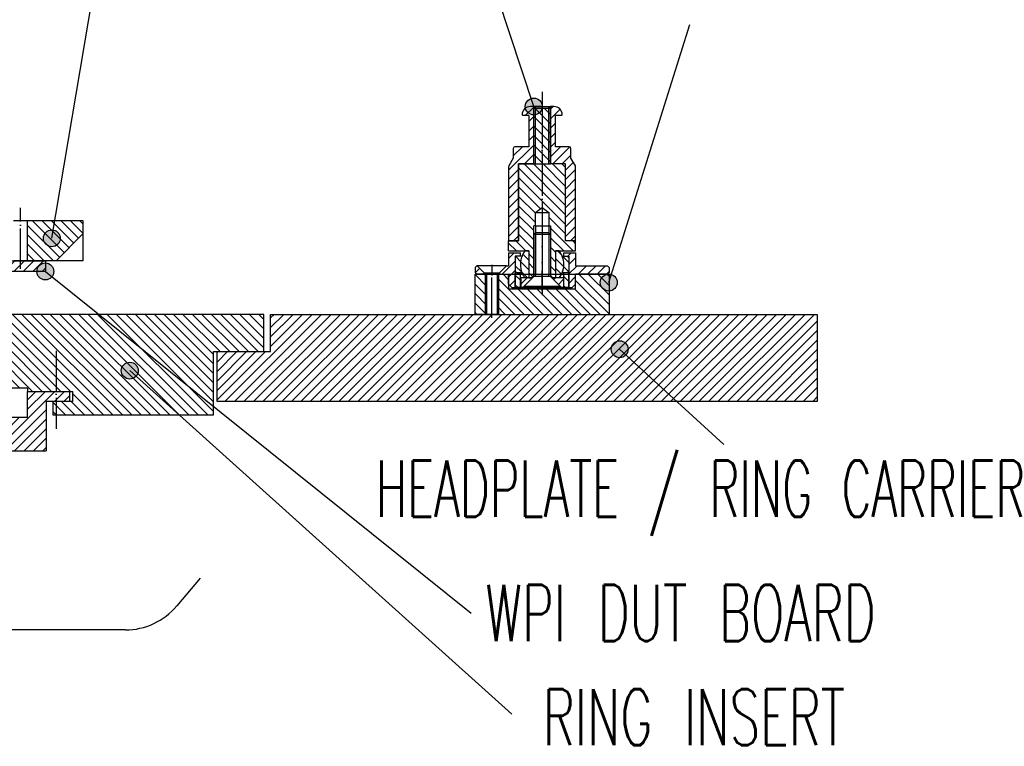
# Model space of a CAD drawing. Extents: x -1765 to 4890, y -3481 to 1222.
# Tile 30 of 98: x 1117 to 1411, y -2599 to -2382. Entities that reach past the tile are written whole.
import ezdxf

# ---------------------------------------------------------------- set-up
doc = ezdxf.new("R2010")
doc.units = 0
doc.linetypes.add('DASHED', pattern=[15, 7, -8])
doc.linetypes.add('DOT_CENTER', pattern=[14, 12, -1, 0, -1])
doc.layers.add('1', color=7, linetype='CONTINUOUS')
doc.styles.add('CONVERTER_1', font='txt.shx', dxfattribs={"width": 0.63})
doc.dimstyles.get("Standard").update_dxf_attribs({"dimtxt": 0.18, "dimasz": 0.18, "dimexe": 0.18, "dimexo": 0.0625, "dimgap": 0.09, "dimtad": 0, "dimtih": 1, "dimtoh": 1, "dimdec": 4, "dimzin": 0, "dimtxsty": 'STANDARD', "dimcen": 0.09, "dimazin": 3, "dimtfac": 1, "dimtdec": 4, "dimtofl": 0, "dimtmove": 0, "dimatfit": 3, "dimtolj": 1, "dimtzin": 0})
pattern_1 = [(135, (0, 0), (-1.4142136, -1.4142136), [])]
pattern_2 = [(45, (0, 0), (-1.4142136, 1.4142136), [])]
pattern_3 = [(-45, (0, 0), (1.4142136, 1.4142136), [])]
pattern_4 = [(315, (2e-11, -981.8801), (1.4142136, 1.4142136), [])]
pattern_5 = [(45, (2e-11, -1113.895), (-1.4142136, 1.4142136), [])]
pattern_6 = [(135, (2e-11, -1113.895), (-1.4142136, -1.4142136), [])]
pattern_7 = [(135, (2e-11, -1113.895), (-1.4142136, -1.4142136), [])]
pattern_8 = [(45, (2e-11, -1113.895), (-1.4142136, 1.4142136), [])]
pattern_9 = [(45, (2e-11, 369.065), (-1.4142136, 1.4142136), [])]

# ---------------------------------------------------------------- blocks, each defined once
blk = doc.blocks.new('DUTBD__91', base_point=(1039.04, -3293.92))
at = {"layer": '1', "linetype": 'CONTINUOUS'}
h = blk.add_hatch(dxfattribs=at)
h.set_pattern_fill('USER', color=3, scale=2, angle=45, pattern_type=0)
h.set_pattern_definition(pattern_2)
h.paths.add_polyline_path([(925, -2453.75), (925, -2456.95), (835.22, -2456.95), (835.22, -2453.75)])
h = blk.add_hatch(dxfattribs=at)
h.set_pattern_fill('USER', color=3, scale=2, angle=45, pattern_type=0)
h.set_pattern_definition(pattern_2)
h.paths.add_polyline_path([(1038.3, -2453.75), (1035, -2453.75), (1035, -2456.95), (1038.3, -2456.95)])
h = blk.add_hatch(dxfattribs=at)
h.set_pattern_fill('USER', color=3, scale=2, angle=45, pattern_type=0)
h.set_pattern_definition(pattern_2)
h.paths.add_polyline_path([(1052, -2453.75), (1043.7, -2453.75), (1043.7, -2456.95), (1051.98, -2456.95)])
h = blk.add_hatch(dxfattribs=at)
h.set_pattern_fill('USER', color=3, scale=2, angle=45, pattern_type=0)
h.set_pattern_definition(pattern_2)
h.paths.add_polyline_path([(1124.78, -2453.75), (1124.78, -2456.95), (1055.03, -2456.95), (1055, -2453.75)])
at = {"layer": '1', "color": 3, "linetype": 'DOT_CENTER'}
blk.add_line((1041, -2452.36), (1041, -2458.03), dxfattribs=at)
at = {"layer": '1', "color": 3, "linetype": 'CONTINUOUS'}
for p, q in [((835.22, -2453.75), (925, -2453.75)), ((835.22, -2456.95), (835.22, -2453.75)), ((925, -2453.75), (1035, -2453.75)), ((925, -2456.95), (925, -2453.75)), ((1035, -2453.75), (1038.3, -2453.75)), ((1035, -2453.75), (1035, -2456.95)), ((1038.3, -2456.95), (1038.3, -2453.75)), ((1038.3, -2453.75), (1043.7, -2453.75)), ((1043.7, -2453.75), (1043.7, -2456.95)), ((1043.7, -2453.75), (1052, -2453.75)), ((1051.98, -2456.95), (1052, -2453.75)), ((1052, -2453.75), (1055, -2453.75)), ((1055, -2453.75), (1124.78, -2453.75)), ((1055.03, -2456.95), (1055, -2453.75)), ((1124.78, -2453.75), (1124.78, -2456.95)), ((925, -2456.95), (835.22, -2456.95)), ((1035, -2456.95), (925, -2456.95)), ((1038.3, -2456.95), (1035, -2456.95)), ((1043.7, -2456.95), (1038.3, -2456.95)), ((1051.98, -2456.95), (1043.7, -2456.95)), ((1055.03, -2456.95), (1051.98, -2456.95)), ((1124.78, -2456.95), (1055.03, -2456.95))]:
    blk.add_line(p, q, dxfattribs=at)
blk = doc.blocks.new('SV_DUT_BO_STIFFENER__94', base_point=(1183.82, -3290.72))
at = {"layer": '1', "linetype": 'CONTINUOUS'}
h = blk.add_hatch(dxfattribs=at)
h.set_pattern_fill('USER', color=1, scale=2, angle=135, pattern_type=0)
h.set_pattern_definition(pattern_1)
h.paths.add_polyline_path([(1119.5, -2441.75), (1128, -2441.75), (1136, -2441.75), (1136, -2445.75), (1128, -2453.75), (1119.5, -2453.75)])
at = {"layer": '1', "color": 1, "linetype": 'DOT_CENTER'}
blk.add_line((1117.4, -2456.18), (1117.4, -2437.98), dxfattribs=at)
at = {"layer": '1', "color": 1, "linetype": 'CONTINUOUS'}
for p, q in [((1115.3, -2441.75), (1119.5, -2441.75)), ((1119.5, -2441.75), (1128, -2441.75)), ((1119.5, -2453.75), (1119.5, -2441.75)), ((1128, -2441.75), (1136, -2441.75)), ((1136, -2441.75), (1136, -2445.75)), ((1136, -2445.75), (1128, -2453.75)), ((1136, -2445.75), (1136, -2453.75)), ((1119.5, -2453.75), (1115.3, -2453.75)), ((1128, -2453.75), (1119.5, -2453.75)), ((1136, -2453.75), (1128, -2453.75))]:
    blk.add_line(p, q, dxfattribs=at)
at = {"layer": '1'}
blk.add_blockref('DUTBD__91', (1039.04, -3293.92), dxfattribs=at)
blk = doc.blocks.new('SIDE_VIEW__95', base_point=(960.55, -3345.86))
at = {"layer": '1'}
blk.add_blockref('SV_DUT_BO_STIFFENER__94', (1183.82, -3290.72), dxfattribs=at)
blk = doc.blocks.new('GUIDE_CP__105', base_point=(1265.5, -2414.51))
at = {"layer": '1', "linetype": 'CONTINUOUS'}
h = blk.add_hatch(dxfattribs=at)
h.set_pattern_fill('USER', color=5, scale=2, angle=315, pattern_type=0)
h.set_pattern_definition(pattern_4)
h.paths.add_polyline_path([(1275.5, -2408.35), (1275.5, -2424.85), (1270.5, -2424.85), (1270.5, -2408.35)])
h = blk.add_hatch(dxfattribs=at)
h.set_pattern_fill('USER', color=5, scale=2, angle=315, pattern_type=0)
h.set_pattern_definition(pattern_4)
h.paths.add_polyline_path([(1280, -2424.85), (1280, -2447.85), (1283, -2447.85), (1283, -2450.85), (1277, -2450.85), (1277, -2458.85), (1276.2, -2458.85), (1275.5, -2458.16), (1275.5, -2443.95), (1275.5, -2443.37), (1275, -2443.37), (1275, -2443.35), (1275, -2439.35), (1273, -2437.91), (1271, -2439.35), (1271, -2443.35), (1270.5, -2443.35), (1270.5, -2458.16), (1269.8, -2458.85), (1269, -2458.85), (1269, -2450.85), (1263, -2450.85), (1263, -2447.85), (1266, -2447.85), (1266, -2424.85), (1270.5, -2424.85), (1275.5, -2424.85)])
at = {"layer": '1', "color": 5, "linetype": 'CONTINUOUS'}
for p, q in [((1271, -2407.85), (1270.5, -2408.35)), ((1275.5, -2408.35), (1270.5, -2408.35)), ((1270.5, -2424.85), (1270.5, -2408.35)), ((1271, -2424.85), (1271, -2407.85)), ((1275, -2407.85), (1271, -2407.85)), ((1275, -2424.85), (1275, -2407.85)), ((1275, -2407.85), (1275.5, -2408.35)), ((1275.5, -2424.85), (1275.5, -2408.35)), ((1266, -2447.85), (1266, -2424.85)), ((1266, -2424.85), (1270.5, -2424.85)), ((1270.5, -2424.85), (1275.5, -2424.85)), ((1280, -2424.85), (1275.5, -2424.85)), ((1280, -2447.85), (1280, -2424.85)), ((1271, -2439.35), (1273, -2437.91)), ((1273, -2437.91), (1275, -2439.35)), ((1271, -2439.35), (1275, -2439.35)), ((1271, -2443.35), (1271, -2439.35)), ((1275, -2439.35), (1275, -2443.35)), ((1271, -2443.35), (1270.5, -2443.35)), ((1270.5, -2458.16), (1270.5, -2443.35)), ((1271, -2443.35), (1275, -2443.35)), ((1271, -2443.35), (1271, -2445.46)), ((1275, -2443.35), (1275, -2443.37)), ((1275, -2443.37), (1275.5, -2443.37)), ((1275, -2443.37), (1275, -2445.46)), ((1275.5, -2443.37), (1275.5, -2443.95)), ((1275.5, -2443.95), (1275.5, -2458.16)), ((1263, -2447.85), (1266, -2447.85)), ((1263, -2450.85), (1263, -2447.85)), ((1283, -2447.85), (1280, -2447.85)), ((1283, -2450.85), (1283, -2447.85)), ((1263, -2450.85), (1269, -2450.85)), ((1269, -2450.85), (1269, -2458.85)), ((1277, -2450.85), (1277, -2458.85)), ((1277, -2450.85), (1283, -2450.85)), ((1269.8, -2458.85), (1270.5, -2458.16)), ((1276.2, -2458.85), (1275.5, -2458.16)), ((1269, -2458.85), (1269.8, -2458.85)), ((1277, -2458.85), (1276.2, -2458.85))]:
    blk.add_line(p, q, dxfattribs=at)
at = {"layer": '1', "color": 5, "linetype": 'DOT_CENTER'}
blk.add_line((1273, -2408.26), (1273, -2460.53), dxfattribs=at)
blk = doc.blocks.new('SCREW_CP__106', base_point=(1267, -2441.76))
at = {"layer": '1', "color": 7, "linetype": 'DOT_CENTER'}
blk.add_line((1273, -2441.26), (1273, -2464.06), dxfattribs=at)
at = {"layer": '1', "color": 7, "linetype": 'CONTINUOUS'}
for p, q in [((1270.5, -2445.96), (1271, -2445.46)), ((1270.5, -2445.96), (1270.5, -2457.66)), ((1275.5, -2445.96), (1270.5, -2445.96)), ((1275, -2445.46), (1271, -2445.46)), ((1271, -2445.46), (1271, -2445.96)), ((1271, -2445.96), (1271, -2457.66)), ((1275.5, -2445.96), (1275, -2445.46)), ((1275, -2445.46), (1275, -2445.96)), ((1275, -2445.96), (1275, -2457.66)), ((1275.5, -2445.96), (1275.5, -2457.66)), ((1267.5, -2461.46), (1270.5, -2458.46)), ((1270.5, -2458.46), (1270.5, -2457.66)), ((1271, -2458.46), (1270.5, -2458.46)), ((1271, -2458.46), (1271, -2457.66)), ((1275, -2458.46), (1271, -2458.46)), ((1275, -2458.46), (1275, -2457.66)), ((1275.5, -2458.46), (1275, -2458.46)), ((1275.5, -2457.66), (1275.5, -2458.46)), ((1278.5, -2461.46), (1275.5, -2458.46)), ((1278.5, -2461.46), (1267.5, -2461.46))]:
    blk.add_line(p, q, dxfattribs=at)
blk = doc.blocks.new('WASHER_CP__107', base_point=(1272.21, -2430.42))
at = {"layer": '1', "linetype": 'CONTINUOUS'}
h = blk.add_hatch(dxfattribs=at)
h.set_pattern_fill('USER', color=3, scale=2, angle=45, pattern_type=0)
h.set_pattern_definition(pattern_5)
h.paths.add_polyline_path([(1269.8, -2459.16), (1269.8, -2458.85), (1266.6, -2458.85), (1266.6, -2461.65), (1267.3, -2461.65)])
h = blk.add_hatch(dxfattribs=at)
h.set_pattern_fill('USER', color=3, scale=2, angle=45, pattern_type=0)
h.set_pattern_definition(pattern_5)
h.paths.add_polyline_path([(1279.4, -2458.85), (1276.2, -2458.85), (1276.2, -2459.16), (1278.7, -2461.65), (1279.4, -2461.65)])
at = {"layer": '1', "color": 1, "linetype": 'DOT_CENTER'}
blk.add_line((1273, -2458.31), (1273, -2463.35), dxfattribs=at)
at = {"layer": '1', "color": 3, "linetype": 'CONTINUOUS'}
for p, q in [((1269.8, -2458.85), (1266.6, -2458.85)), ((1266.6, -2458.85), (1266.6, -2461.65)), ((1266.6, -2461.65), (1267.3, -2461.65)), ((1269.8, -2459.16), (1267.3, -2461.65)), ((1267.3, -2461.65), (1278.7, -2461.65)), ((1269.9, -2458.85), (1269.8, -2458.85)), ((1269.8, -2458.85), (1269.8, -2459.16)), ((1276.2, -2458.85), (1276, -2458.85)), ((1279.4, -2458.85), (1276.2, -2458.85)), ((1276.2, -2458.85), (1276.2, -2459.16)), ((1278.7, -2461.65), (1276.2, -2459.16)), ((1278.7, -2461.65), (1279.4, -2461.65)), ((1279.4, -2458.85), (1279.4, -2461.65))]:
    blk.add_line(p, q, dxfattribs=at)
blk = doc.blocks.new('SLEEVE_CP__108', base_point=(1272.02, -2410.4))
at = {"layer": '1', "linetype": 'CONTINUOUS'}
h = blk.add_hatch(dxfattribs=at)
h.set_pattern_fill('USER', color=4, scale=2, angle=135, pattern_type=0)
h.set_pattern_definition(pattern_6)
h.paths.add_polyline_path([(1266.5, -2461.75), (1266.5, -2457.35), (1265, -2457.35), (1265, -2461.75)])
h = blk.add_hatch(dxfattribs=at)
h.set_pattern_fill('USER', color=4, scale=2, angle=135, pattern_type=0)
h.set_pattern_definition(pattern_6)
h.paths.add_polyline_path([(1281, -2461.75), (1281, -2457.35), (1279.5, -2457.35), (1279.5, -2461.75)])
at = {"layer": '1', "color": 4, "linetype": 'CONTINUOUS'}
for p, q in [((1265, -2461.75), (1265, -2457.35)), ((1266.5, -2457.35), (1265, -2457.35)), ((1267, -2457.35), (1266.5, -2457.35)), ((1279.5, -2457.35), (1279, -2457.35)), ((1281, -2457.35), (1279.5, -2457.35)), ((1281, -2461.75), (1281, -2457.35)), ((1266.5, -2461.75), (1265, -2461.75)), ((1279.5, -2461.75), (1266.5, -2461.75)), ((1281, -2461.75), (1279.5, -2461.75))]:
    blk.add_line(p, q, dxfattribs=at)
at = {"layer": '1', "color": 4, "linetype": 'DASHED'}
for p, q in [((1266.5, -2461.75), (1266.5, -2457.35)), ((1279.5, -2461.75), (1279.5, -2457.35))]:
    blk.add_line(p, q, dxfattribs=at)
at = {"layer": '1', "color": 1, "linetype": 'DOT_CENTER'}
blk.add_line((1273, -2462.7), (1273, -2456.79), dxfattribs=at)
blk = doc.blocks.new('BALLHEAD_CP__109', base_point=(1265, -2450.15))
at = {"layer": '1', "linetype": 'CONTINUOUS'}
h = blk.add_hatch(dxfattribs=at)
h.set_pattern_fill('USER', color=1, scale=2, angle=135, pattern_type=0)
h.set_pattern_definition(pattern_7)
edge = h.paths.add_edge_path()
edge.add_arc((1273, -2454.85), 6.5, 517.3801, 202.6199, ccw=False)
edge.add_line((1267, -2452.35), (1265.5, -2452.35))
edge.add_line((1265.5, -2452.35), (1265, -2452.85))
edge.add_line((1265, -2452.85), (1265, -2456.85))
edge.add_line((1265, -2456.85), (1265.5, -2457.35))
edge.add_line((1265.5, -2457.35), (1267, -2457.35))
h = blk.add_hatch(dxfattribs=at)
h.set_pattern_fill('USER', color=1, scale=2, angle=135, pattern_type=0)
h.set_pattern_definition(pattern_7)
edge = h.paths.add_edge_path()
edge.add_line((1269, -2458.85), (1269, -2450.85))
edge.add_line((1269, -2450.85), (1267.88, -2450.85))
edge.add_arc((1273, -2454.85), 6.5, 142.0201, 157.3801)
edge.add_arc((1273, -2454.85), 6.5, 157.3801, -157.3801)
edge.add_arc((1273, -2454.85), 6.5, -157.3801, -142.0201)
edge.add_line((1267.88, -2458.85), (1269, -2458.85))
h = blk.add_hatch(dxfattribs=at)
h.set_pattern_fill('USER', color=1, scale=2, angle=135, pattern_type=0)
h.set_pattern_definition(pattern_7)
edge = h.paths.add_edge_path()
edge.add_arc((1273, -2454.85), 6.5, -37.9799, -22.6199)
edge.add_arc((1273, -2454.85), 6.5, -22.6199, 22.6199)
edge.add_arc((1273, -2454.85), 6.5, 22.6199, 37.9799)
edge.add_line((1278.12, -2450.85), (1277, -2450.85))
edge.add_line((1277, -2450.85), (1277, -2458.85))
edge.add_line((1277, -2458.85), (1278.12, -2458.85))
h = blk.add_hatch(dxfattribs=at)
h.set_pattern_fill('USER', color=1, scale=2, angle=135, pattern_type=0)
h.set_pattern_definition(pattern_7)
edge = h.paths.add_edge_path()
edge.add_line((1280.5, -2457.35), (1281, -2456.85))
edge.add_line((1281, -2456.85), (1281, -2452.85))
edge.add_line((1281, -2452.85), (1280.5, -2452.35))
edge.add_line((1280.5, -2452.35), (1279, -2452.35))
edge.add_arc((1273, -2454.85), 6.5, 337.3801, 382.6199, ccw=False)
edge.add_line((1279, -2457.35), (1280.5, -2457.35))
at = {"layer": '1', "color": 1, "linetype": 'CONTINUOUS'}
for p, q in [((1265.5, -2452.35), (1265, -2452.85)), ((1265, -2452.85), (1265, -2456.85)), ((1267, -2452.35), (1265.5, -2452.35)), ((1269, -2450.85), (1267.88, -2450.85)), ((1269, -2450.85), (1269, -2458.85)), ((1277, -2450.85), (1277, -2458.85)), ((1278.12, -2450.85), (1277, -2450.85)), ((1279, -2452.35), (1280.5, -2452.35)), ((1280.5, -2452.35), (1281, -2452.85)), ((1281, -2452.85), (1281, -2456.85)), ((1265, -2456.85), (1265.5, -2457.35)), ((1265.5, -2457.35), (1267, -2457.35)), ((1280.5, -2457.35), (1279, -2457.35)), ((1281, -2456.85), (1280.5, -2457.35)), ((1269, -2458.85), (1267.88, -2458.85)), ((1278.12, -2458.85), (1277, -2458.85))]:
    blk.add_line(p, q, dxfattribs=at)
at = {"layer": '1', "color": 1, "linetype": 'DOT_CENTER'}
blk.add_line((1273, -2450.15), (1273, -2459.96), dxfattribs=at)
at = {"layer": '1', "color": 1, "linetype": 'CONTINUOUS'}
for start, end in [(157.3801, -157.3801), (142.0201, 157.3801), (22.6199, 37.9799), (-22.6199, 22.6199), (-157.3801, -142.0201), (-37.9799, -22.6199)]:
    blk.add_arc((1273, -2454.85), 6.5, start, end, dxfattribs=at)
blk = doc.blocks.new('FLANGE_CP__110', base_point=(1260.35, -2399.28))
at = {"layer": '1', "linetype": 'CONTINUOUS'}
h = blk.add_hatch(dxfattribs=at)
h.set_pattern_fill('USER', color=6, scale=2, angle=45, pattern_type=0)
h.set_pattern_definition(pattern_8)
h.paths.add_polyline_path([(1265, -2452.35), (1265, -2461.75), (1264, -2461.75), (1263, -2460.75), (1263, -2457.75), (1260.25, -2457.75), (1260.25, -2457.35), (1262.35, -2455.25), (1263, -2455.25), (1263, -2451.35), (1266.5, -2451.35), (1266.5, -2452.35)])
h = blk.add_hatch(dxfattribs=at)
h.set_pattern_fill('USER', color=6, scale=2, angle=45, pattern_type=0)
h.set_pattern_definition(pattern_8)
h.paths.add_polyline_path([(1293, -2455.75), (1293, -2457.25), (1292.5, -2457.75), (1283, -2457.75), (1283, -2460.75), (1282, -2461.75), (1281, -2461.75), (1281, -2452.35), (1279.5, -2452.35), (1279.5, -2451.35), (1283, -2451.35), (1283, -2455.25), (1292.5, -2455.25)])
h = blk.add_hatch(dxfattribs=at)
h.set_pattern_fill('USER', color=6, scale=2, angle=45, pattern_type=0)
h.set_pattern_definition(pattern_8)
h.paths.add_polyline_path([(1253.65, -2455.25), (1255.75, -2457.35), (1255.75, -2457.75), (1253.5, -2457.75), (1253, -2457.25), (1253, -2455.75), (1253.5, -2455.25)])
at = {"layer": '1', "color": 6, "linetype": 'DOT_CENTER'}
for p, q in [((1273, -2449.32), (1273, -2463.56)), ((1253, -2455.75), (1253.5, -2455.25)), ((1258, -2455.01), (1258, -2458.15))]:
    blk.add_line(p, q, dxfattribs=at)
at = {"layer": '1', "color": 6, "linetype": 'CONTINUOUS'}
for p, q in [((1263, -2451.35), (1266.5, -2451.35)), ((1263, -2451.35), (1263, -2455.25)), ((1265, -2452.35), (1265, -2461.75)), ((1266.5, -2452.35), (1265, -2452.35)), ((1266.5, -2452.35), (1266.5, -2451.35)), ((1279.5, -2452.35), (1279.5, -2451.35)), ((1279.5, -2451.35), (1283, -2451.35)), ((1279.5, -2452.35), (1281, -2452.35)), ((1281, -2452.35), (1281, -2461.75)), ((1283, -2451.35), (1283, -2455.25)), ((1253, -2455.75), (1253, -2457.25)), ((1253.65, -2455.25), (1253.5, -2455.25)), ((1262.35, -2455.25), (1253.65, -2455.25)), ((1255.75, -2457.35), (1253.65, -2455.25)), ((1262.35, -2455.25), (1260.25, -2457.35)), ((1262.35, -2455.25), (1263, -2455.25)), ((1283, -2455.25), (1292.5, -2455.25)), ((1293, -2455.75), (1292.5, -2455.25)), ((1293, -2455.75), (1293, -2457.25)), ((1253, -2457.25), (1253.5, -2457.75)), ((1253.5, -2457.75), (1255.75, -2457.75)), ((1255.75, -2457.35), (1260.25, -2457.35)), ((1255.75, -2457.75), (1255.75, -2457.35)), ((1255.75, -2457.75), (1260.25, -2457.75)), ((1260.25, -2457.35), (1260.25, -2457.75)), ((1260.25, -2457.75), (1263, -2457.75)), ((1263, -2460.75), (1263, -2457.75)), ((1292.5, -2457.75), (1283, -2457.75)), ((1283, -2460.75), (1283, -2457.75)), ((1293, -2457.25), (1292.5, -2457.75)), ((1263, -2460.75), (1264, -2461.75)), ((1283, -2460.75), (1282, -2461.75)), ((1264, -2461.75), (1265, -2461.75)), ((1265, -2461.75), (1281, -2461.75)), ((1281, -2461.75), (1282, -2461.75))]:
    blk.add_line(p, q, dxfattribs=at)
blk = doc.blocks.new('CATCHPIN__111', base_point=(1259.01, -2364.59))
at = {"layer": '1', "linetype": 'CONTINUOUS'}
h = blk.add_hatch(dxfattribs=at)
h.set_pattern_fill('USER', color=1, scale=2, angle=45, pattern_type=0)
h.set_pattern_definition(pattern_9)
edge = h.paths.add_edge_path()
edge.add_line((1264.9, -2419.75), (1269, -2419.75))
edge.add_line((1269, -2419.75), (1269, -2410.45))
edge.add_line((1269, -2410.45), (1267.2, -2410.45))
edge.add_line((1267.2, -2410.45), (1267, -2410.25))
edge.add_arc((1269.5, -2410.25), 2.5, 450, 540, ccw=False)
edge.add_line((1269.5, -2407.75), (1270.5, -2407.75))
edge.add_line((1270.5, -2407.75), (1270.5, -2424.85))
edge.add_line((1270.5, -2424.85), (1266, -2424.85))
edge.add_line((1266, -2424.85), (1266, -2425.65))
edge.add_line((1266, -2425.65), (1266, -2447.85))
edge.add_line((1266, -2447.85), (1263, -2447.85))
edge.add_line((1263, -2447.85), (1263, -2425.69))
edge.add_arc((1263.5, -2425.69), 0.5, 510, 540, ccw=False)
edge.add_line((1263.07, -2425.44), (1264.4, -2423.13))
edge.add_line((1264.4, -2423.13), (1264.4, -2420.25))
edge.add_arc((1264.9, -2420.25), 0.5, 450, 540, ccw=False)
h = blk.add_hatch(dxfattribs=at)
h.set_pattern_fill('USER', color=1, scale=2, angle=45, pattern_type=0)
h.set_pattern_definition(pattern_9)
edge = h.paths.add_edge_path()
edge.add_line((1281.1, -2419.75), (1277, -2419.75))
edge.add_line((1277, -2419.75), (1277, -2410.45))
edge.add_line((1277, -2410.45), (1278.8, -2410.45))
edge.add_line((1278.8, -2410.45), (1279, -2410.25))
edge.add_arc((1276.5, -2410.25), 2.5, 0, 90)
edge.add_line((1276.5, -2407.75), (1275.5, -2407.75))
edge.add_line((1275.5, -2407.75), (1275.5, -2424.85))
edge.add_line((1275.5, -2424.85), (1280, -2424.85))
edge.add_line((1280, -2424.85), (1280, -2425.65))
edge.add_line((1280, -2425.65), (1280, -2447.85))
edge.add_line((1280, -2447.85), (1283, -2447.85))
edge.add_line((1283, -2447.85), (1283, -2425.69))
edge.add_arc((1282.5, -2425.69), 0.5, 0, 30)
edge.add_line((1282.93, -2425.44), (1281.6, -2423.13))
edge.add_line((1281.6, -2423.13), (1281.6, -2420.25))
edge.add_arc((1281.1, -2420.25), 0.5, 0, 90)
at = {"layer": '1', "color": 7, "linetype": 'DOT_CENTER'}
for p, q in [((1273, -2403.35), (1273, -2407.75)), ((1273, -2407.75), (1273, -2424.28)), ((1273, -2436.3), (1273, -2447.32))]:
    blk.add_line(p, q, dxfattribs=at)
at = {"layer": '1', "color": 7, "linetype": 'CONTINUOUS'}
for p, q in [((1270.5, -2407.75), (1269.5, -2407.75)), ((1270.5, -2424.85), (1270.5, -2407.75)), ((1273, -2407.75), (1270.5, -2407.75)), ((1273, -2407.75), (1275.5, -2407.75)), ((1276.5, -2407.75), (1275.5, -2407.75)), ((1275.5, -2407.75), (1275.5, -2424.85)), ((1267.2, -2410.45), (1267, -2410.25)), ((1269, -2410.45), (1267.2, -2410.45)), ((1269, -2410.45), (1269, -2419.75)), ((1278.8, -2410.45), (1277, -2410.45)), ((1277, -2419.75), (1277, -2410.45)), ((1279, -2410.25), (1278.8, -2410.45)), ((1264.4, -2420.25), (1264.4, -2423.13)), ((1269, -2419.75), (1264.9, -2419.75)), ((1269, -2419.75), (1269, -2419.75)), ((1269, -2419.75), (1269, -2419.75)), ((1269, -2419.75), (1269, -2419.75)), ((1269, -2419.75), (1269, -2419.75)), ((1281.1, -2419.75), (1277, -2419.75)), ((1277, -2419.75), (1277, -2419.75)), ((1277, -2419.75), (1277, -2419.75)), ((1277, -2419.75), (1277, -2419.75)), ((1277, -2419.75), (1277, -2419.75)), ((1281.6, -2423.13), (1281.6, -2420.25)), ((1264.4, -2423.13), (1263.07, -2425.44)), ((1282.93, -2425.44), (1281.6, -2423.13)), ((1263, -2425.69), (1263, -2447.85)), ((1270.5, -2424.85), (1266, -2424.85)), ((1266, -2424.85), (1266, -2425.65)), ((1266, -2425.65), (1266, -2447.85)), ((1280, -2424.85), (1275.5, -2424.85)), ((1280, -2425.65), (1280, -2424.85)), ((1280, -2447.85), (1280, -2425.65)), ((1283, -2447.85), (1283, -2425.69)), ((1266, -2447.85), (1263, -2447.85)), ((1283, -2447.85), (1280, -2447.85))]:
    blk.add_line(p, q, dxfattribs=at)
for centre, radius, start, end in [((1269.5, -2410.25), 2.5, 90, 180), ((1276.5, -2410.25), 2.5, 0, 90), ((1264.9, -2420.25), 0.5, 90, 180), ((1281.1, -2420.25), 0.5, 0, 90), ((1263.5, -2425.69), 0.5, 150, 180), ((1282.5, -2425.69), 0.5, 0, 30)]:
    blk.add_arc(centre, radius, start, end, dxfattribs=at)
blk = doc.blocks.new('CATCH_PIN_ASSY__112', base_point=(1245.27, -2400.35))
at = {"layer": '1'}
for name, p in [('CATCHPIN__111', (1259.01, -2364.59)), ('GUIDE_CP__105', (1265.5, -2414.51)), ('SCREW_CP__106', (1267, -2441.76)), ('FLANGE_CP__110', (1260.35, -2399.28)), ('BALLHEAD_CP__109', (1265, -2450.15)), ('SLEEVE_CP__108', (1272.02, -2410.4)), ('WASHER_CP__107', (1272.21, -2430.42))]:
    blk.add_blockref(name, p, dxfattribs=at)
blk = doc.blocks.new('PIN_ASSY3__113', base_point=(593, -2400.6))
at = {"layer": '1', "linetype": 'CONTINUOUS'}
h = blk.add_hatch(dxfattribs=at)
h.set_pattern_fill('USER', color=5, scale=2, angle=-45, pattern_type=0)
h.set_pattern_definition(pattern_3)
h.paths.add_polyline_path([(1253, -2457.75), (1253, -2469.75), (1256.4, -2469.75), (1256.4, -2457.75)])
h = blk.add_hatch(dxfattribs=at)
h.set_pattern_fill('USER', color=5, scale=2, angle=-45, pattern_type=0)
h.set_pattern_definition(pattern_3)
h.paths.add_polyline_path([(1293, -2469.75), (1259.6, -2469.75), (1259.6, -2457.75), (1263, -2457.75), (1263, -2462.15), (1283, -2462.15), (1283, -2457.75), (1293, -2457.75)])
at = {"layer": '1', "color": 5, "linetype": 'CONTINUOUS'}
for p, q in [((1256.4, -2457.75), (1253, -2457.75)), ((1253, -2469.75), (1253, -2457.75)), ((1256, -2457.75), (1256, -2469.75)), ((1256.4, -2457.75), (1259.6, -2457.75)), ((1256.4, -2457.75), (1256.4, -2469.75)), ((1259.6, -2457.75), (1259.6, -2469.75)), ((1259.6, -2457.75), (1263, -2457.75)), ((1260, -2457.75), (1260, -2469.75)), ((1263, -2457.75), (1263, -2462.15)), ((1263, -2457.75), (1283, -2457.75)), ((1283, -2462.15), (1283, -2457.75)), ((1283, -2457.75), (1293, -2457.75)), ((1293, -2457.75), (1293, -2469.75)), ((1263, -2462.15), (1283, -2462.15)), ((1256.4, -2469.75), (1253, -2469.75)), ((1259.6, -2469.75), (1256.4, -2469.75)), ((1259.6, -2469.75), (1293, -2469.75))]:
    blk.add_line(p, q, dxfattribs=at)
at = {"layer": '1', "color": 5, "linetype": 'DOT_CENTER'}
blk.add_line((1258, -2470.8), (1258, -2457.07), dxfattribs=at)
at = {"layer": '1'}
blk.add_blockref('CATCH_PIN_ASSY__112', (1245.27, -2400.35), dxfattribs=at)
blk = doc.blocks.new('HEADPLATE__123', base_point=(1216, -2504.75))
at = {"layer": '1', "linetype": 'CONTINUOUS'}
h = blk.add_hatch(dxfattribs=at)
h.set_pattern_fill('USER', color=1, scale=2, angle=45, pattern_type=0)
h.set_pattern_definition(pattern_2)
h.paths.add_polyline_path([(1355.08, -2469.75), (1192, -2469.75), (1192, -2480.85), (1176, -2480.85), (1176, -2495.75), (1355.08, -2495.75)])
at = {"layer": '1', "color": 1, "linetype": 'CONTINUOUS'}
for p, q in [((1192, -2480.85), (1192, -2469.75)), ((1192, -2469.75), (1355.08, -2469.75)), ((1355.08, -2469.75), (1355.08, -2495.75)), ((1176, -2495.75), (1176, -2480.85)), ((1176, -2480.85), (1192, -2480.85)), ((1355.08, -2495.75), (1176, -2495.75))]:
    blk.add_line(p, q, dxfattribs=at)
at = {"layer": '1'}
blk.add_blockref('PIN_ASSY3__113', (593, -2400.6), dxfattribs=at)
blk = doc.blocks.new('INSERT_RING_TSK__125', base_point=(828, -2518.75))
at = {"layer": '1', "linetype": 'CONTINUOUS'}
h = blk.add_hatch(dxfattribs=at)
h.set_pattern_fill('USER', scale=2, angle=135, pattern_type=0)
h.set_pattern_definition(pattern_1)
h.paths.add_polyline_path([(1190, -2469.75), (1190, -2480.85), (1175, -2480.85), (1175, -2499.75), (1133, -2499.75), (1127, -2499.75), (1127, -2495.75), (1133, -2495.75), (1133, -2492.75), (1119.5, -2492.75), (1119.5, -2491.75), (1107.5, -2491.75), (1107.5, -2473.95), (1113, -2473.95), (1113, -2469.75)])
at = {"layer": '1', "color": 7, "linetype": 'CONTINUOUS'}
for p, q in [((1190, -2469.75), (1113, -2469.75)), ((1190, -2480.85), (1190, -2469.75)), ((1175, -2499.75), (1175, -2480.85)), ((1175, -2480.85), (1190, -2480.85)), ((1119.5, -2491.75), (1107.5, -2491.75)), ((1119.5, -2491.75), (1119.5, -2492.75)), ((1119.5, -2492.75), (1133, -2492.75)), ((1133, -2495.75), (1133, -2492.75)), ((1127, -2495.75), (1127, -2499.75)), ((1133, -2495.75), (1127, -2495.75)), ((1127, -2499.75), (1133, -2499.75)), ((1133, -2499.75), (1175, -2499.75))]:
    blk.add_line(p, q, dxfattribs=at)
blk = doc.blocks.new('PCC_S__132', base_point=(828, -2511.75))
at = {"layer": '1', "linetype": 'CONTINUOUS'}
h = blk.add_hatch(dxfattribs=at)
h.set_pattern_fill('USER', color=3, scale=2, angle=45, pattern_type=0)
h.set_pattern_definition(pattern_2)
h.paths.add_polyline_path([(1112.6, -2500.45), (1119.5, -2500.45), (1119.5, -2492.75), (1132, -2492.75), (1132, -2495.75), (1125, -2495.75), (1125, -2510.45), (1112.6, -2510.45)])
at = {"layer": '1', "color": 3, "linetype": 'DOT_CENTER'}
blk.add_line((1128, -2480.61), (1128, -2503.92), dxfattribs=at)
at = {"layer": '1', "color": 3, "linetype": 'CONTINUOUS'}
for p, q in [((1119.5, -2500.45), (1119.5, -2492.75)), ((1119.5, -2492.75), (1132, -2492.75)), ((1132, -2492.75), (1132, -2495.75)), ((1132, -2495.75), (1125, -2495.75)), ((1125, -2495.75), (1125, -2510.45)), ((1112.6, -2500.45), (1119.5, -2500.45)), ((1112.6, -2510.45), (1125, -2510.45))]:
    blk.add_line(p, q, dxfattribs=at)
blk = doc.blocks.new('TSK_APM90__133', base_point=(720, -2520.16))
at = {"layer": '1'}
for name, p in [('HEADPLATE__123', (1216, -2504.75)), ('INSERT_RING_TSK__125', (828, -2518.75)), ('PCC_S__132', (828, -2511.75))]:
    blk.add_blockref(name, p, dxfattribs=at)
blk = doc.blocks.new('TEXT__134', base_point=(386.93, -2611.06))
at = {"layer": '1'}
h = blk.add_hatch(color=1, dxfattribs=at)
edge = h.paths.add_edge_path()
edge.add_arc((1270.5, -2407.75), 2.52, -180, 180)
h = blk.add_hatch(color=1, dxfattribs=at)
edge = h.paths.add_edge_path()
edge.add_arc((1126.71, -2447.07), 2.52, -180, 180)
h = blk.add_hatch(color=1, dxfattribs=at)
edge = h.paths.add_edge_path()
edge.add_arc((1124.78, -2456.95), 2.52, -180, 180)
h = blk.add_hatch(color=1, dxfattribs=at)
edge = h.paths.add_edge_path()
edge.add_arc((1292.87, -2460.28), 2.52, -180, 180)
h = blk.add_hatch(color=1, dxfattribs=at)
edge = h.paths.add_edge_path()
edge.add_arc((1296.13, -2480.16), 2.52, -180, 180)
h = blk.add_hatch(color=1, dxfattribs=at)
edge = h.paths.add_edge_path()
edge.add_arc((1149.97, -2486.55), 2.52, -180, 180)
at = {"layer": '1', "color": 1, "linetype": 'CONTINUOUS'}
for p, q in [((1170.97, -2548.43), (1164, -2556.75)), ((1148.66, -2563.91), (985, -2563.91))]:
    blk.add_line(p, q, dxfattribs=at)
at = {"layer": '1', "color": 1}
for centre in [(1270.5, -2407.75), (1126.71, -2447.07), (1124.78, -2456.95), (1292.87, -2460.28), (1296.13, -2480.16), (1149.97, -2486.55)]:
    blk.add_circle(centre, 2.52, dxfattribs=at)
at = {"layer": '1', "color": 1, "linetype": 'CONTINUOUS'}
blk.add_arc((1148.66, -2543.91), 20, -90, -39.9388, dxfattribs=at)
at = {"layer": '1', "color": 1, "style": 'CONVERTER_1', "width": 0.63}
for s, p in [('HEADPLATE / RING CARRIER', (1223.27, -2530.21)), ('WPI DUT BOARD', (1256.09, -2567.25)), ('RING INSERT', (1273.22, -2598.34))]:
    blk.add_text(s, height=16.8, dxfattribs=at).set_placement(p)
at = {"layer": '1', "color": 1, "linetype": 'CONTINUOUS', "has_arrowhead": 0}
for points in [[(1126.71, -2447.07), (1158.45, -2258.52)], [(1270.5, -2407.75), (1238.1, -2309.35)], [(1292.87, -2460.28), (1317.08, -2383.25)], [(1124.78, -2456.95), (1251.82, -2558.9)], [(1296.13, -2480.16), (1327.19, -2508.57)], [(1149.97, -2486.55), (1263.96, -2589.02)]]:
    blk.add_leader(points, dimstyle='Standard', dxfattribs=at)
blk = doc.blocks.new('WPIF_TSK__135', base_point=(1017.82, -3712.74))
at = {"layer": '1'}
for name, p in [('TEXT__134', (386.93, -2611.06)), ('TSK_APM90__133', (720, -2520.16)), ('SIDE_VIEW__95', (960.55, -3345.86))]:
    blk.add_blockref(name, p, dxfattribs=at)
blk = doc.blocks.new('C-E2803-62282-1S11B__136', base_point=(980, -2449.25))
at = {"layer": '1'}
blk.add_blockref('WPIF_TSK__135', (1017.82, -3712.74), dxfattribs=at)

msp = doc.modelspace()

# ---------------------------------------------------------------- block references
at = {"layer": '1'}
msp.add_blockref('C-E2803-62282-1S11B__136', (980, -2449.25), dxfattribs=at)

doc.saveas('drawing.dxf')
